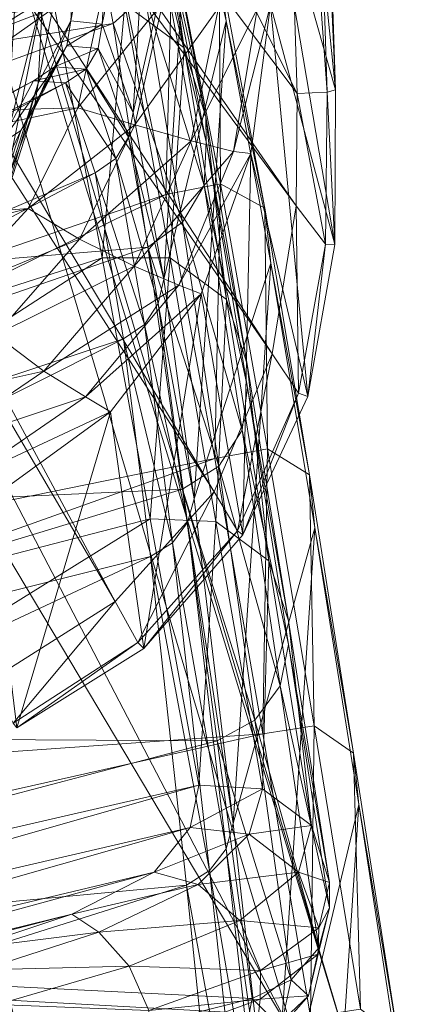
# Model space of a CAD drawing. Header units: inches. Extents: x 813 to 1305, y 19 to 194.
# Tile 138 of 163: x 1181.928 to 1182.528, y 61.268 to 62.811. Entities that reach past the tile are written whole.
import ezdxf

# ---------------------------------------------------------------- set-up
doc = ezdxf.new("R2010")
doc.units = ezdxf.units.IN
doc.header["$MEASUREMENT"] = 0
doc.layers.add('CET color Grey98', color=7, linetype='Continuous', true_color=0xfafafa)
doc.layers.add('CET color Grey99', color=7, linetype='Continuous', true_color=0xfcfcfc)
doc.layers.add('CET Default', color=7, linetype='Continuous')

# ---------------------------------------------------------------- blocks, each defined once
blk = doc.blocks.new('*C286')
at = {"layer": 'CET color Grey98', "linetype": 'Continuous', "lineweight": 0}
for points in [[(-9.6537, 19.8471, 15.1445), (-8.3805, 20.5992, 15.2105), (-5.7109, 9.8853, 12.6152), (-9.6537, 19.8471, 15.1445)], [(-9.7328, 19.8084, 15.2023), (-9.6537, 19.8471, 15.1445), (-6.4538, 8.4509, 12.4195), (-9.7328, 19.8084, 15.2023)], [(-9.6537, 19.8471, 15.1445), (-6.3755, 8.4869, 12.3648), (-6.4538, 8.4509, 12.4195), (-9.6537, 19.8471, 15.1445)], [(-6.3755, 8.4869, 12.3648), (-9.6537, 19.8471, 15.1445), (-5.7109, 9.8853, 12.6152), (-6.3755, 8.4869, 12.3648)], [(-6.8688, 8.245, 13.4908), (-9.9255, 18.5204, 16.295), (-9.7328, 19.8084, 15.2023), (-6.8688, 8.245, 13.4908)], [(-6.4538, 8.4509, 12.4195), (-6.8688, 8.245, 13.4908), (-9.7328, 19.8084, 15.2023), (-6.4538, 8.4509, 12.4195)], [(-10.012, 18.5876, 18.1575), (-9.9436, 18.1447, 19.3529), (-9.869, 19.2746, 19.5297), (-10.012, 18.5876, 18.1575)], [(-9.869, 19.2746, 19.5297), (-9.9436, 18.1447, 19.3529), (-9.8081, 18.7138, 20.7108), (-9.869, 19.2746, 19.5297)], [(-7.9789, 18.8196, 16.6276), (-9.8421, 18.5093, 16.4205), (-7.1463, 13.9871, 15.2796), (-7.9789, 18.8196, 16.6276)], [(-9.73, 18.8134, 20.7349), (-9.7686, 18.7903, 20.732), (-9.6733, 18.2711, 21.931), (-9.73, 18.8134, 20.7349)], [(-9.6733, 18.2711, 21.931), (-8.2668, 18.7149, 22.1869), (-9.73, 18.8134, 20.7349), (-9.6733, 18.2711, 21.931)], [(-9.7686, 18.7903, 20.732), (-9.7965, 18.7554, 20.7232), (-9.7095, 18.2481, 21.9256), (-9.7686, 18.7903, 20.732)], [(-9.7686, 18.7903, 20.732), (-9.7095, 18.2481, 21.9256), (-9.6733, 18.2711, 21.931), (-9.7686, 18.7903, 20.732)], [(-9.7965, 18.7554, 20.7232), (-9.8081, 18.7138, 20.7108), (-9.7357, 18.2141, 21.9155), (-9.7965, 18.7554, 20.7232)], [(-9.7965, 18.7554, 20.7232), (-9.7357, 18.2141, 21.9155), (-9.7095, 18.2481, 21.9256), (-9.7965, 18.7554, 20.7232)], [(-9.9436, 18.1447, 19.3529), (-9.8749, 17.7114, 20.5518), (-9.8081, 18.7138, 20.7108), (-9.9436, 18.1447, 19.3529)], [(-9.8081, 18.7138, 20.7108), (-9.8749, 17.7114, 20.5518), (-9.7468, 18.1747, 21.9021), (-9.8081, 18.7138, 20.7108)], [(-9.8081, 18.7138, 20.7108), (-9.7468, 18.1747, 21.9021), (-9.7357, 18.2141, 21.9155), (-9.8081, 18.7138, 20.7108)], [(-8.2257, 18.4068, 23.0539), (-8.2668, 18.7149, 22.1869), (-9.6733, 18.2711, 21.931), (-8.2257, 18.4068, 23.0539)], [(-10.012, 18.5876, 18.1575), (-10.0049, 18.5089, 18.1394), (-9.9436, 18.1447, 19.3529), (-10.012, 18.5876, 18.1575)], [(-6.8688, 8.245, 13.4908), (-6.7864, 8.2345, 13.6193), (-9.9255, 18.5204, 16.295), (-6.8688, 8.245, 13.4908)], [(-6.7864, 8.2345, 13.6193), (-9.8421, 18.5093, 16.4205), (-9.9255, 18.5204, 16.295), (-6.7864, 8.2345, 13.6193)], [(-10.0049, 18.5089, 18.1394), (-9.9354, 18.0645, 19.3346), (-9.9436, 18.1447, 19.3529), (-10.0049, 18.5089, 18.1394)], [(-10.0049, 18.5089, 18.1394), (-9.9465, 18.4653, 18.1183), (-9.9354, 18.0645, 19.3346), (-10.0049, 18.5089, 18.1394)], [(-9.8421, 18.5093, 16.4205), (-7.3371, 13.7037, 15.1858), (-7.1463, 13.9871, 15.2796), (-9.8421, 18.5093, 16.4205)], [(-7.3371, 13.7037, 15.1858), (-9.8421, 18.5093, 16.4205), (-6.7864, 8.2345, 13.6193), (-7.3371, 13.7037, 15.1858)], [(-9.9465, 18.4653, 18.1183), (-9.8679, 18.4772, 18.1037), (-9.8737, 18.0216, 19.3137), (-9.9465, 18.4653, 18.1183)], [(-9.9465, 18.4653, 18.1183), (-9.8737, 18.0216, 19.3137), (-9.9354, 18.0645, 19.3346), (-9.9465, 18.4653, 18.1183)], [(-9.8679, 18.4772, 18.1037), (-9.7932, 18.0342, 19.3019), (-9.8737, 18.0216, 19.3137), (-9.8679, 18.4772, 18.1037)], [(-9.8679, 18.4772, 18.1037), (-8.2233, 18.3864, 19.5546), (-9.7932, 18.0342, 19.3019), (-9.8679, 18.4772, 18.1037)], [(-8.2123, 18.4611, 19.3139), (-8.2233, 18.3864, 19.5546), (-9.8679, 18.4772, 18.1037), (-8.2123, 18.4611, 19.3139)], [(-9.6173, 17.7563, 23.1393), (-8.2257, 18.4068, 23.0539), (-9.6733, 18.2711, 21.931), (-9.6173, 17.7563, 23.1393)], [(-8.1804, 18.114, 24.0062), (-8.2257, 18.4068, 23.0539), (-9.6173, 17.7563, 23.1393), (-8.1804, 18.114, 24.0062)], [(-8.2233, 18.3864, 19.5546), (-8.1852, 18.1476, 20.4111), (-9.7932, 18.0342, 19.3019), (-8.2233, 18.3864, 19.5546)], [(-9.6733, 18.2711, 21.931), (-9.7095, 18.2481, 21.9256), (-9.6173, 17.7563, 23.1393), (-9.6733, 18.2711, 21.931)], [(-9.7095, 18.2481, 21.9256), (-9.7357, 18.2141, 21.9155), (-9.6516, 17.7345, 23.1323), (-9.7095, 18.2481, 21.9256)], [(-9.7095, 18.2481, 21.9256), (-9.6516, 17.7345, 23.1323), (-9.6173, 17.7563, 23.1393), (-9.7095, 18.2481, 21.9256)], [(-9.7357, 18.2141, 21.9155), (-9.7468, 18.1747, 21.9021), (-9.6753, 17.7029, 23.1208), (-9.7357, 18.2141, 21.9155)], [(-9.7357, 18.2141, 21.9155), (-9.6753, 17.7029, 23.1208), (-9.6516, 17.7345, 23.1323), (-9.7357, 18.2141, 21.9155)], [(-9.8749, 17.7114, 20.5518), (-9.8057, 17.2964, 21.7571), (-9.7468, 18.1747, 21.9021), (-9.8749, 17.7114, 20.5518)], [(-9.7468, 18.1747, 21.9021), (-9.8057, 17.2964, 21.7571), (-9.6854, 17.6656, 23.1064), (-9.7468, 18.1747, 21.9021)], [(-9.7468, 18.1747, 21.9021), (-9.6854, 17.6656, 23.1064), (-9.6753, 17.7029, 23.1208), (-9.7468, 18.1747, 21.9021)], [(-9.9436, 18.1447, 19.3529), (-9.9354, 18.0645, 19.3346), (-9.8749, 17.7114, 20.5518), (-9.9436, 18.1447, 19.3529)], [(-9.7932, 18.0342, 19.3019), (-8.1852, 18.1476, 20.4111), (-9.7177, 17.6025, 20.504), (-9.7932, 18.0342, 19.3019)], [(-8.1852, 18.1476, 20.4111), (-8.1469, 17.9221, 21.2712), (-9.7177, 17.6025, 20.504), (-8.1852, 18.1476, 20.4111)], [(-9.5746, 17.4153, 24.0744), (-8.1804, 18.114, 24.0062), (-9.6173, 17.7563, 23.1393), (-9.5746, 17.4153, 24.0744)], [(-8.1333, 17.8913, 24.977), (-8.1804, 18.114, 24.0062), (-9.5746, 17.4153, 24.0744), (-8.1333, 17.8913, 24.977)], [(-9.9354, 18.0645, 19.3346), (-9.8662, 17.6283, 20.5323), (-9.8749, 17.7114, 20.5518), (-9.9354, 18.0645, 19.3346)], [(-9.9354, 18.0645, 19.3346), (-9.8737, 18.0216, 19.3137), (-9.8662, 17.6283, 20.5323), (-9.9354, 18.0645, 19.3346)], [(-9.8737, 18.0216, 19.3137), (-9.7932, 18.0342, 19.3019), (-9.8007, 17.5876, 20.5105), (-9.8737, 18.0216, 19.3137)], [(-9.7932, 18.0342, 19.3019), (-9.7177, 17.6025, 20.504), (-9.8007, 17.5876, 20.5105), (-9.7932, 18.0342, 19.3019)], [(-9.8737, 18.0216, 19.3137), (-9.8007, 17.5876, 20.5105), (-9.8662, 17.6283, 20.5323), (-9.8737, 18.0216, 19.3137)], [(-9.4074, 18.0244, 18.3271), (-9.5974, 17.8907, 18.152), (-9.6064, 17.9002, 18.3842), (-9.4074, 18.0244, 18.3271)], [(-9.4074, 18.0244, 18.3271), (-9.6064, 17.9002, 18.3842), (-9.5541, 17.5296, 19.3431), (-9.4074, 18.0244, 18.3271)], [(-9.4074, 18.0244, 18.3271), (-9.4018, 18.0172, 18.107), (-9.5974, 17.8907, 18.152), (-9.4074, 18.0244, 18.3271)], [(-9.4018, 18.0172, 18.107), (-9.5618, 17.8266, 18.0513), (-9.5974, 17.8907, 18.152), (-9.4018, 18.0172, 18.107)], [(-9.4018, 18.0172, 18.107), (-9.3673, 17.9492, 17.9997), (-9.5618, 17.8266, 18.0513), (-9.4018, 18.0172, 18.107)], [(-9.4074, 18.0244, 18.3271), (-9.5541, 17.5296, 19.3431), (-9.3637, 17.6678, 19.2913), (-9.4074, 18.0244, 18.3271)], [(-9.3673, 17.9492, 17.9997), (-8.1428, 15.4023, 16.9386), (-9.5618, 17.8266, 18.0513), (-9.3673, 17.9492, 17.9997)], [(-9.7177, 17.6025, 20.504), (-8.1469, 17.9221, 21.2712), (-9.6412, 17.1893, 21.7127), (-9.7177, 17.6025, 20.504)], [(-8.1469, 17.9221, 21.2712), (-8.1085, 17.713, 22.1355), (-9.6412, 17.1893, 21.7127), (-8.1469, 17.9221, 21.2712)], [(-9.6064, 17.9002, 18.3842), (-9.7537, 17.7162, 18.1877), (-9.7621, 17.7222, 18.4312), (-9.6064, 17.9002, 18.3842)], [(-9.6064, 17.9002, 18.3842), (-9.7621, 17.7222, 18.4312), (-9.6965, 17.3446, 19.4016), (-9.6064, 17.9002, 18.3842)], [(-9.6064, 17.9002, 18.3842), (-9.5974, 17.8907, 18.152), (-9.7537, 17.7162, 18.1877), (-9.6064, 17.9002, 18.3842)], [(-9.6064, 17.9002, 18.3842), (-9.6965, 17.3446, 19.4016), (-9.5541, 17.5296, 19.3431), (-9.6064, 17.9002, 18.3842)], [(-9.5974, 17.8907, 18.152), (-9.717, 17.6549, 18.0932), (-9.7537, 17.7162, 18.1877), (-9.5974, 17.8907, 18.152)], [(-9.5974, 17.8907, 18.152), (-9.5618, 17.8266, 18.0513), (-9.717, 17.6549, 18.0932), (-9.5974, 17.8907, 18.152)], [(-9.5303, 17.1552, 25.0346), (-8.1333, 17.8913, 24.977), (-9.5746, 17.4153, 24.0744), (-9.5303, 17.1552, 25.0346)], [(-8.084, 17.7729, 25.9654), (-8.1333, 17.8913, 24.977), (-9.5303, 17.1552, 25.0346), (-8.084, 17.7729, 25.9654)], [(-9.5618, 17.8266, 18.0513), (-8.1934, 15.2899, 16.9337), (-9.717, 17.6549, 18.0932), (-9.5618, 17.8266, 18.0513)], [(-9.5618, 17.8266, 18.0513), (-8.1428, 15.4023, 16.9386), (-8.1934, 15.2899, 16.9337), (-9.5618, 17.8266, 18.0513)], [(-7.9884, 17.8042, 27.9548), (-8.0351, 17.7445, 26.9605), (-9.4337, 17.0109, 27.0136), (-7.9884, 17.8042, 27.9548)], [(-9.38, 17.1111, 28.0033), (-7.9884, 17.8042, 27.9548), (-9.4337, 17.0109, 27.0136), (-9.38, 17.1111, 28.0033)], [(-9.4839, 17.0141, 26.019), (-8.084, 17.7729, 25.9654), (-9.5303, 17.1552, 25.0346), (-9.4839, 17.0141, 26.019)], [(-8.0351, 17.7445, 26.9605), (-8.084, 17.7729, 25.9654), (-9.4839, 17.0141, 26.019), (-8.0351, 17.7445, 26.9605)], [(-9.6173, 17.7563, 23.1393), (-9.6516, 17.7345, 23.1323), (-9.5746, 17.4153, 24.0744), (-9.6173, 17.7563, 23.1393)], [(-9.4337, 17.0109, 27.0136), (-8.0351, 17.7445, 26.9605), (-9.4839, 17.0141, 26.019), (-9.4337, 17.0109, 27.0136)], [(-9.6516, 17.7345, 23.1323), (-9.6753, 17.7029, 23.1208), (-9.6077, 17.3927, 24.0691), (-9.6516, 17.7345, 23.1323)], [(-9.6516, 17.7345, 23.1323), (-9.6077, 17.3927, 24.0691), (-9.5746, 17.4153, 24.0744), (-9.6516, 17.7345, 23.1323)], [(-9.8749, 17.7114, 20.5518), (-9.8662, 17.6283, 20.5323), (-9.8057, 17.2964, 21.7571), (-9.8749, 17.7114, 20.5518)], [(-9.7621, 17.7222, 18.4312), (-9.8492, 17.5001, 18.2095), (-9.864, 17.5054, 18.4603), (-9.7621, 17.7222, 18.4312)], [(-9.7621, 17.7222, 18.4312), (-9.864, 17.5054, 18.4603), (-9.7746, 17.1248, 19.4626), (-9.7621, 17.7222, 18.4312)], [(-9.7621, 17.7222, 18.4312), (-9.7537, 17.7162, 18.1877), (-9.8492, 17.5001, 18.2095), (-9.7621, 17.7222, 18.4312)], [(-9.7537, 17.7162, 18.1877), (-9.8077, 17.4389, 18.1179), (-9.8492, 17.5001, 18.2095), (-9.7537, 17.7162, 18.1877)], [(-9.7537, 17.7162, 18.1877), (-9.717, 17.6549, 18.0932), (-9.8077, 17.4389, 18.1179), (-9.7537, 17.7162, 18.1877)], [(-9.7621, 17.7222, 18.4312), (-9.7746, 17.1248, 19.4626), (-9.6965, 17.3446, 19.4016), (-9.7621, 17.7222, 18.4312)], [(-9.6412, 17.1893, 21.7127), (-8.1085, 17.713, 22.1355), (-9.5638, 16.8123, 22.9329), (-9.6412, 17.1893, 21.7127)], [(-8.1085, 17.713, 22.1355), (-8.0713, 17.5311, 22.9751), (-9.5638, 16.8123, 22.9329), (-8.1085, 17.713, 22.1355)], [(-9.6753, 17.7029, 23.1208), (-9.6854, 17.6656, 23.1064), (-9.6291, 17.3597, 24.0605), (-9.6753, 17.7029, 23.1208)], [(-9.6753, 17.7029, 23.1208), (-9.6291, 17.3597, 24.0605), (-9.6077, 17.3927, 24.0691), (-9.6753, 17.7029, 23.1208)], [(-9.8057, 17.2964, 21.7571), (-9.7358, 16.917, 22.974), (-9.6854, 17.6656, 23.1064), (-9.8057, 17.2964, 21.7571)], [(-9.6854, 17.6656, 23.1064), (-9.7358, 16.917, 22.974), (-9.6378, 17.3215, 24.0483), (-9.6854, 17.6656, 23.1064)], [(-9.6854, 17.6656, 23.1064), (-9.6378, 17.3215, 24.0483), (-9.6291, 17.3597, 24.0605), (-9.6854, 17.6656, 23.1064)], [(-9.5541, 17.5296, 19.3431), (-9.3251, 17.6367, 19.3905), (-9.3637, 17.6678, 19.2913), (-9.5541, 17.5296, 19.3431)], [(-9.717, 17.6549, 18.0932), (-8.2297, 15.1719, 16.9341), (-9.8077, 17.4389, 18.1179), (-9.717, 17.6549, 18.0932)], [(-9.717, 17.6549, 18.0932), (-8.1934, 15.2899, 16.9337), (-8.2297, 15.1719, 16.9341), (-9.717, 17.6549, 18.0932)], [(-9.5541, 17.5296, 19.3431), (-9.5151, 17.5061, 19.4409), (-9.3251, 17.6367, 19.3905), (-9.5541, 17.5296, 19.3431)], [(-9.5151, 17.5061, 19.4409), (-9.2703, 17.5877, 19.4753), (-9.3251, 17.6367, 19.3905), (-9.5151, 17.5061, 19.4409)], [(-9.8662, 17.6283, 20.5323), (-9.7963, 17.2105, 21.7364), (-9.8057, 17.2964, 21.7571), (-9.8662, 17.6283, 20.5323)], [(-9.8662, 17.6283, 20.5323), (-9.8007, 17.5876, 20.5105), (-9.7963, 17.2105, 21.7364), (-9.8662, 17.6283, 20.5323)], [(-9.8007, 17.5876, 20.5105), (-9.7177, 17.6025, 20.504), (-9.7269, 17.1723, 21.7138), (-9.8007, 17.5876, 20.5105)], [(-9.7177, 17.6025, 20.504), (-9.6412, 17.1893, 21.7127), (-9.7269, 17.1723, 21.7138), (-9.7177, 17.6025, 20.504)], [(-9.8007, 17.5876, 20.5105), (-9.7269, 17.1723, 21.7138), (-9.7963, 17.2105, 21.7364), (-9.8007, 17.5876, 20.5105)], [(-9.5151, 17.5061, 19.4409), (-9.4498, 17.4659, 19.5237), (-9.2703, 17.5877, 19.4753), (-9.5151, 17.5061, 19.4409)], [(-9.4498, 17.4659, 19.5237), (-9.2094, 17.5189, 19.5398), (-9.2703, 17.5877, 19.4753), (-9.4498, 17.4659, 19.5237)], [(-9.6965, 17.3446, 19.4016), (-9.5151, 17.5061, 19.4409), (-9.5541, 17.5296, 19.3431), (-9.6965, 17.3446, 19.4016)], [(-9.5638, 16.8123, 22.9329), (-8.0713, 17.5311, 22.9751), (-9.5011, 16.5722, 23.935), (-9.5638, 16.8123, 22.9329)], [(-8.0713, 17.5311, 22.9751), (-8.0324, 17.3658, 23.9586), (-9.5011, 16.5722, 23.935), (-8.0713, 17.5311, 22.9751)], [(-9.4498, 17.4659, 19.5237), (-9.3739, 17.4089, 19.5838), (-9.2094, 17.5189, 19.5398), (-9.4498, 17.4659, 19.5237)], [(-9.864, 17.5054, 18.4603), (-9.8917, 17.2667, 18.2184), (-9.9061, 17.2675, 18.4711), (-9.864, 17.5054, 18.4603)], [(-9.864, 17.5054, 18.4603), (-9.9061, 17.2675, 18.4711), (-9.805, 16.8918, 19.518), (-9.864, 17.5054, 18.4603)], [(-9.864, 17.5054, 18.4603), (-9.8492, 17.5001, 18.2095), (-9.8917, 17.2667, 18.2184), (-9.864, 17.5054, 18.4603)], [(-9.8492, 17.5001, 18.2095), (-9.8457, 17.2066, 18.1283), (-9.8917, 17.2667, 18.2184), (-9.8492, 17.5001, 18.2095)], [(-9.864, 17.5054, 18.4603), (-9.805, 16.8918, 19.518), (-9.7746, 17.1248, 19.4626), (-9.864, 17.5054, 18.4603)], [(-9.8492, 17.5001, 18.2095), (-9.8077, 17.4389, 18.1179), (-9.8457, 17.2066, 18.1283), (-9.8492, 17.5001, 18.2095)], [(-9.6965, 17.3446, 19.4016), (-9.6613, 17.3309, 19.4988), (-9.5151, 17.5061, 19.4409), (-9.6965, 17.3446, 19.4016)], [(-9.6613, 17.3309, 19.4988), (-9.4498, 17.4659, 19.5237), (-9.5151, 17.5061, 19.4409), (-9.6613, 17.3309, 19.4988)], [(-8.3458, 17.2968, 19.6395), (-8.2928, 17.5035, 19.5652), (-9.4251, 17.211, 19.6632), (-8.3458, 17.2968, 19.6395)], [(-8.2928, 17.5035, 19.5652), (-9.3059, 17.3406, 19.6185), (-9.4251, 17.211, 19.6632), (-8.2928, 17.5035, 19.5652)], [(-9.6613, 17.3309, 19.4988), (-9.5917, 17.3013, 19.581), (-9.4498, 17.4659, 19.5237), (-9.6613, 17.3309, 19.4988)], [(-9.5917, 17.3013, 19.581), (-9.3739, 17.4089, 19.5838), (-9.4498, 17.4659, 19.5237), (-9.5917, 17.3013, 19.581)], [(-9.8077, 17.4389, 18.1179), (-8.2512, 15.0502, 16.9386), (-9.8457, 17.2066, 18.1283), (-9.8077, 17.4389, 18.1179)], [(-9.8077, 17.4389, 18.1179), (-8.2297, 15.1719, 16.9341), (-8.2512, 15.0502, 16.9386), (-9.8077, 17.4389, 18.1179)], [(-9.5746, 17.4153, 24.0744), (-9.6077, 17.3927, 24.0691), (-9.5303, 17.1552, 25.0346), (-9.5746, 17.4153, 24.0744)], [(-9.5917, 17.3013, 19.581), (-9.5057, 17.2591, 19.6376), (-9.3739, 17.4089, 19.5838), (-9.5917, 17.3013, 19.581)], [(-9.5057, 17.2591, 19.6376), (-9.3059, 17.3406, 19.6185), (-9.3739, 17.4089, 19.5838), (-9.5057, 17.2591, 19.6376)], [(-9.6077, 17.3927, 24.0691), (-9.6291, 17.3597, 24.0605), (-9.5627, 17.1326, 25.0312), (-9.6077, 17.3927, 24.0691)], [(-9.6077, 17.3927, 24.0691), (-9.5627, 17.1326, 25.0312), (-9.5303, 17.1552, 25.0346), (-9.6077, 17.3927, 24.0691)], [(-9.6291, 17.3597, 24.0605), (-9.6378, 17.3215, 24.0483), (-9.5824, 17.0993, 25.0251), (-9.6291, 17.3597, 24.0605)], [(-9.6291, 17.3597, 24.0605), (-9.5824, 17.0993, 25.0251), (-9.5627, 17.1326, 25.0312), (-9.6291, 17.3597, 24.0605)], [(-9.5011, 16.5722, 23.935), (-8.0324, 17.3658, 23.9586), (-9.4391, 16.4343, 24.9556), (-9.5011, 16.5722, 23.935)], [(-8.0324, 17.3658, 23.9586), (-7.9931, 17.2807, 24.952), (-9.4391, 16.4343, 24.9556), (-8.0324, 17.3658, 23.9586)], [(-9.7746, 17.1248, 19.4626), (-9.6613, 17.3309, 19.4988), (-9.6965, 17.3446, 19.4016), (-9.7746, 17.1248, 19.4626)], [(-9.5057, 17.2591, 19.6376), (-9.4251, 17.211, 19.6632), (-9.3059, 17.3406, 19.6185), (-9.5057, 17.2591, 19.6376)], [(-9.7746, 17.1248, 19.4626), (-9.747, 17.1218, 19.559), (-9.6613, 17.3309, 19.4988), (-9.7746, 17.1248, 19.4626)], [(-9.747, 17.1218, 19.559), (-9.5917, 17.3013, 19.581), (-9.6613, 17.3309, 19.4988), (-9.747, 17.1218, 19.559)], [(-9.7358, 16.917, 22.974), (-9.6789, 16.6712, 23.9685), (-9.6378, 17.3215, 24.0483), (-9.7358, 16.917, 22.974)], [(-9.6378, 17.3215, 24.0483), (-9.6789, 16.6712, 23.9685), (-9.5897, 17.0606, 25.0162), (-9.6378, 17.3215, 24.0483)], [(-9.6378, 17.3215, 24.0483), (-9.5897, 17.0606, 25.0162), (-9.5824, 17.0993, 25.0251), (-9.6378, 17.3215, 24.0483)], [(-9.8057, 17.2964, 21.7571), (-9.7963, 17.2105, 21.7364), (-9.7358, 16.917, 22.974), (-9.8057, 17.2964, 21.7571)], [(-9.747, 17.1218, 19.559), (-9.6809, 17.1052, 19.6405), (-9.5917, 17.3013, 19.581), (-9.747, 17.1218, 19.559)], [(-9.6809, 17.1052, 19.6405), (-9.5057, 17.2591, 19.6376), (-9.5917, 17.3013, 19.581), (-9.6809, 17.1052, 19.6405)], [(-8.3654, 17.0842, 19.7014), (-8.3458, 17.2968, 19.6395), (-9.5031, 17.0532, 19.7099), (-8.3654, 17.0842, 19.7014)], [(-8.3458, 17.2968, 19.6395), (-9.4251, 17.211, 19.6632), (-9.5031, 17.0532, 19.7099), (-8.3458, 17.2968, 19.6395)], [(-9.4391, 16.4343, 24.9556), (-7.9931, 17.2807, 24.952), (-9.3805, 16.4509, 25.9852), (-9.4391, 16.4343, 24.9556)], [(-9.38, 17.1111, 28.0033), (-9.4136, 17.0888, 28.0056), (-9.3242, 17.2783, 28.9839), (-9.38, 17.1111, 28.0033)], [(-9.4136, 17.0888, 28.0056), (-9.3587, 17.2559, 28.9883), (-9.3242, 17.2783, 28.9839), (-9.4136, 17.0888, 28.0056)], [(-9.9061, 17.2675, 18.4711), (-9.8942, 17.0287, 18.218), (-9.9074, 17.0252, 18.4719), (-9.9061, 17.2675, 18.4711)], [(-9.9061, 17.2675, 18.4711), (-9.9074, 17.0252, 18.4719), (-9.8023, 16.6545, 19.5646), (-9.9061, 17.2675, 18.4711)], [(-9.9061, 17.2675, 18.4711), (-9.8917, 17.2667, 18.2184), (-9.8942, 17.0287, 18.218), (-9.9061, 17.2675, 18.4711)], [(-9.9061, 17.2675, 18.4711), (-9.8023, 16.6545, 19.5646), (-9.805, 16.8918, 19.518), (-9.9061, 17.2675, 18.4711)], [(-9.8917, 17.2667, 18.2184), (-9.8469, 17.0306, 18.1296), (-9.8942, 17.0287, 18.218), (-9.8917, 17.2667, 18.2184)], [(-9.8917, 17.2667, 18.2184), (-9.8457, 17.2066, 18.1283), (-9.8469, 17.0306, 18.1296), (-9.8917, 17.2667, 18.2184)], [(-9.6809, 17.1052, 19.6405), (-9.5927, 17.08, 19.6935), (-9.5057, 17.2591, 19.6376), (-9.6809, 17.1052, 19.6405)], [(-9.5927, 17.08, 19.6935), (-9.4251, 17.211, 19.6632), (-9.5057, 17.2591, 19.6376), (-9.5927, 17.08, 19.6935)], [(-9.4136, 17.0888, 28.0056), (-9.4346, 17.0549, 28.007), (-9.3587, 17.2559, 28.9883), (-9.4136, 17.0888, 28.0056)], [(-9.4346, 17.0549, 28.007), (-9.3812, 17.2216, 28.9931), (-9.3587, 17.2559, 28.9883), (-9.4346, 17.0549, 28.007)], [(-9.4346, 17.0549, 28.007), (-9.4408, 17.0148, 28.0088), (-9.3812, 17.2216, 28.9931), (-9.4346, 17.0549, 28.007)], [(-9.4408, 17.0148, 28.0088), (-9.3881, 17.1811, 28.9975), (-9.3812, 17.2216, 28.9931), (-9.4408, 17.0148, 28.0088)], [(-9.8457, 17.2066, 18.1283), (-8.2623, 14.9271, 16.9454), (-9.8469, 17.0306, 18.1296), (-9.8457, 17.2066, 18.1283)], [(-9.8457, 17.2066, 18.1283), (-8.2512, 15.0502, 16.9386), (-8.2623, 14.9271, 16.9454), (-9.8457, 17.2066, 18.1283)], [(-9.7963, 17.2105, 21.7364), (-9.725, 16.8302, 22.9532), (-9.7358, 16.917, 22.974), (-9.7963, 17.2105, 21.7364)], [(-9.7963, 17.2105, 21.7364), (-9.7269, 17.1723, 21.7138), (-9.725, 16.8302, 22.9532), (-9.7963, 17.2105, 21.7364)], [(-9.5927, 17.08, 19.6935), (-9.5031, 17.0532, 19.7099), (-9.4251, 17.211, 19.6632), (-9.5927, 17.08, 19.6935)], [(-9.7269, 17.1723, 21.7138), (-9.6412, 17.1893, 21.7127), (-9.6517, 16.7938, 22.9311), (-9.7269, 17.1723, 21.7138)], [(-9.6412, 17.1893, 21.7127), (-9.5638, 16.8123, 22.9329), (-9.6517, 16.7938, 22.9311), (-9.6412, 17.1893, 21.7127)], [(-9.7269, 17.1723, 21.7138), (-9.6517, 16.7938, 22.9311), (-9.725, 16.8302, 22.9532), (-9.7269, 17.1723, 21.7138)], [(-9.4408, 17.0148, 28.0088), (-9.4484, 16.8767, 28.0287), (-9.3881, 17.1811, 28.9975), (-9.4408, 17.0148, 28.0088)], [(-9.4484, 16.8767, 28.0287), (-9.3918, 17.0991, 29.029), (-9.3881, 17.1811, 28.9975), (-9.4484, 16.8767, 28.0287)], [(-9.5303, 17.1552, 25.0346), (-9.5627, 17.1326, 25.0312), (-9.4839, 17.0141, 26.019), (-9.5303, 17.1552, 25.0346)], [(-9.805, 16.8918, 19.518), (-9.747, 17.1218, 19.559), (-9.7746, 17.1248, 19.4626), (-9.805, 16.8918, 19.518)], [(-9.5627, 17.1326, 25.0312), (-9.5824, 17.0993, 25.0251), (-9.5161, 16.9925, 26.0176), (-9.5627, 17.1326, 25.0312)], [(-9.5627, 17.1326, 25.0312), (-9.5161, 16.9925, 26.0176), (-9.4839, 17.0141, 26.019), (-9.5627, 17.1326, 25.0312)], [(-9.805, 16.8918, 19.518), (-9.7843, 16.8988, 19.6135), (-9.747, 17.1218, 19.559), (-9.805, 16.8918, 19.518)], [(-9.7843, 16.8988, 19.6135), (-9.6809, 17.1052, 19.6405), (-9.747, 17.1218, 19.559), (-9.7843, 16.8988, 19.6135)], [(-9.4337, 17.0109, 27.0136), (-9.4664, 16.989, 27.0139), (-9.38, 17.1111, 28.0033), (-9.4337, 17.0109, 27.0136)], [(-9.4664, 16.989, 27.0139), (-9.4136, 17.0888, 28.0056), (-9.38, 17.1111, 28.0033), (-9.4664, 16.989, 27.0139)], [(-9.7843, 16.8988, 19.6135), (-9.7236, 16.8964, 19.6937), (-9.6809, 17.1052, 19.6405), (-9.7843, 16.8988, 19.6135)], [(-9.7236, 16.8964, 19.6937), (-9.5927, 17.08, 19.6935), (-9.6809, 17.1052, 19.6405), (-9.7236, 16.8964, 19.6937)], [(-9.5824, 17.0993, 25.0251), (-9.5897, 17.0606, 25.0162), (-9.5352, 16.9605, 26.014), (-9.5824, 17.0993, 25.0251)], [(-9.5824, 17.0993, 25.0251), (-9.5352, 16.9605, 26.014), (-9.5161, 16.9925, 26.0176), (-9.5824, 17.0993, 25.0251)], [(-9.4484, 16.8767, 28.0287), (-9.4104, 16.7893, 28.0305), (-9.3918, 17.0991, 29.029), (-9.4484, 16.8767, 28.0287)], [(-9.7236, 16.8964, 19.6937), (-9.6363, 16.8882, 19.7431), (-9.5927, 17.08, 19.6935), (-9.7236, 16.8964, 19.6937)], [(-9.6363, 16.8882, 19.7431), (-9.5031, 17.0532, 19.7099), (-9.5927, 17.08, 19.6935), (-9.6363, 16.8882, 19.7431)], [(-8.3646, 16.885, 19.7424), (-8.3654, 17.0842, 19.7014), (-9.541, 16.8796, 19.752), (-8.3646, 16.885, 19.7424)], [(-8.3654, 17.0842, 19.7014), (-9.5031, 17.0532, 19.7099), (-9.541, 16.8796, 19.752), (-8.3654, 17.0842, 19.7014)], [(-9.4664, 16.989, 27.0139), (-9.4861, 16.9562, 27.0126), (-9.4136, 17.0888, 28.0056), (-9.4664, 16.989, 27.0139)], [(-9.4861, 16.9562, 27.0126), (-9.4346, 17.0549, 28.007), (-9.4136, 17.0888, 28.0056), (-9.4861, 16.9562, 27.0126)], [(-9.6789, 16.6712, 23.9685), (-9.6211, 16.5347, 24.9832), (-9.5897, 17.0606, 25.0162), (-9.6789, 16.6712, 23.9685)], [(-9.5897, 17.0606, 25.0162), (-9.6211, 16.5347, 24.9832), (-9.5415, 16.9221, 26.0088), (-9.5897, 17.0606, 25.0162)], [(-9.5897, 17.0606, 25.0162), (-9.5415, 16.9221, 26.0088), (-9.5352, 16.9605, 26.014), (-9.5897, 17.0606, 25.0162)], [(-9.6363, 16.8882, 19.7431), (-9.541, 16.8796, 19.752), (-9.5031, 17.0532, 19.7099), (-9.6363, 16.8882, 19.7431)], [(-9.4861, 16.9562, 27.0126), (-9.4921, 16.9169, 27.011), (-9.4346, 17.0549, 28.007), (-9.4861, 16.9562, 27.0126)], [(-9.4921, 16.9169, 27.011), (-9.4408, 17.0148, 28.0088), (-9.4346, 17.0549, 28.007), (-9.4921, 16.9169, 27.011)], [(-9.8942, 17.0287, 18.218), (-9.8469, 17.0306, 18.1296), (-9.8104, 15.8778, 18.1298), (-9.8942, 17.0287, 18.218)], [(-9.8469, 17.0306, 18.1296), (-8.2623, 14.9271, 16.9454), (-8.3065, 13.9555, 16.9868), (-9.8469, 17.0306, 18.1296)], [(-9.8469, 17.0306, 18.1296), (-8.3065, 13.9555, 16.9868), (-9.8104, 15.8778, 18.1298), (-9.8469, 17.0306, 18.1296)], [(-9.9074, 17.0252, 18.4719), (-9.8942, 17.0287, 18.218), (-9.8563, 15.876, 18.2171), (-9.9074, 17.0252, 18.4719)], [(-9.9074, 17.0252, 18.4719), (-9.8563, 15.876, 18.2171), (-9.8703, 15.9044, 18.4719), (-9.9074, 17.0252, 18.4719)], [(-9.9074, 17.0252, 18.4719), (-9.8703, 15.9044, 18.4719), (-9.7583, 15.5608, 19.657), (-9.9074, 17.0252, 18.4719)], [(-9.9074, 17.0252, 18.4719), (-9.7583, 15.5608, 19.657), (-9.8023, 16.6545, 19.5646), (-9.9074, 17.0252, 18.4719)], [(-9.8942, 17.0287, 18.218), (-9.8104, 15.8778, 18.1298), (-9.8563, 15.876, 18.2171), (-9.8942, 17.0287, 18.218)], [(-9.4839, 17.0141, 26.019), (-9.5161, 16.9925, 26.0176), (-9.4337, 17.0109, 27.0136), (-9.4839, 17.0141, 26.019)], [(-9.4921, 16.9169, 27.011), (-9.5053, 16.6848, 27.0222), (-9.4408, 17.0148, 28.0088), (-9.4921, 16.9169, 27.011)], [(-9.5053, 16.6848, 27.0222), (-9.4484, 16.8767, 28.0287), (-9.4408, 17.0148, 28.0088), (-9.5053, 16.6848, 27.0222)], [(-9.5161, 16.9925, 26.0176), (-9.4664, 16.989, 27.0139), (-9.4337, 17.0109, 27.0136), (-9.5161, 16.9925, 26.0176)], [(-9.5161, 16.9925, 26.0176), (-9.5352, 16.9605, 26.014), (-9.4664, 16.989, 27.0139), (-9.5161, 16.9925, 26.0176)], [(-9.5352, 16.9605, 26.014), (-9.4861, 16.9562, 27.0126), (-9.4664, 16.989, 27.0139), (-9.5352, 16.9605, 26.014)], [(-9.5352, 16.9605, 26.014), (-9.5415, 16.9221, 26.0088), (-9.4861, 16.9562, 27.0126), (-9.5352, 16.9605, 26.014)], [(-9.5415, 16.9221, 26.0088), (-9.4921, 16.9169, 27.011), (-9.4861, 16.9562, 27.0126), (-9.5415, 16.9221, 26.0088)], [(-9.6211, 16.5347, 24.9832), (-9.5628, 16.5503, 26.0068), (-9.5415, 16.9221, 26.0088), (-9.6211, 16.5347, 24.9832)], [(-9.5415, 16.9221, 26.0088), (-9.5628, 16.5503, 26.0068), (-9.4921, 16.9169, 27.011), (-9.5415, 16.9221, 26.0088)], [(-9.7358, 16.917, 22.974), (-9.725, 16.8302, 22.9532), (-9.6789, 16.6712, 23.9685), (-9.7358, 16.917, 22.974)], [(-9.5628, 16.5503, 26.0068), (-9.5053, 16.6848, 27.0222), (-9.4921, 16.9169, 27.011), (-9.5628, 16.5503, 26.0068)]]:
    blk.add_3dface(points, dxfattribs=at)
at = {"layer": 'CET color Grey99', "linetype": 'Continuous', "lineweight": 0}
for points in [[(-9.7628, 18.5174, 18.0701), (-9.7765, 18.4485, 18.2423), (-8.5026, 18.7697, 18.0836), (-9.7628, 18.5174, 18.0701)], [(-8.5026, 18.7697, 18.0836), (-9.7765, 18.4485, 18.2423), (-8.44, 18.3824, 19.2534), (-8.5026, 18.7697, 18.0836)], [(-9.3315, 18.3701, 17.6537), (-8.2, 18.6534, 17.4405), (-9.4938, 18.3167, 17.7074), (-9.3315, 18.3701, 17.6537)], [(-8.2, 18.6534, 17.4405), (-8.3486, 18.5981, 17.5165), (-9.4938, 18.3167, 17.7074), (-8.2, 18.6534, 17.4405)], [(-9.4938, 18.3167, 17.7074), (-8.3486, 18.5981, 17.5165), (-9.623, 18.2506, 17.8109), (-9.4938, 18.3167, 17.7074)], [(-8.3486, 18.5981, 17.5165), (-8.4572, 18.5287, 17.6588), (-9.623, 18.2506, 17.8109), (-8.3486, 18.5981, 17.5165)], [(-9.623, 18.2506, 17.8109), (-8.4572, 18.5287, 17.6588), (-9.6793, 18.1805, 17.9639), (-9.623, 18.2506, 17.8109)], [(-8.4572, 18.5287, 17.6588), (-8.4962, 18.4554, 17.8485), (-9.6793, 18.1805, 17.9639), (-8.4572, 18.5287, 17.6588)], [(-9.8646, 18.4445, 18.0034), (-9.7808, 18.5239, 17.8), (-9.7892, 18.4494, 17.7655), (-9.8646, 18.4445, 18.0034)], [(-9.8646, 18.4445, 18.0034), (-9.8212, 18.4936, 18.0424), (-9.7808, 18.5239, 17.8), (-9.8646, 18.4445, 18.0034)], [(-9.7765, 18.4485, 18.2423), (-9.7628, 18.5174, 18.0701), (-9.8212, 18.4936, 18.0424), (-9.7765, 18.4485, 18.2423)], [(-9.7892, 18.4494, 17.7655), (-9.7808, 18.5239, 17.8), (-9.6147, 18.5139, 17.6204), (-9.7892, 18.4494, 17.7655)], [(-9.7892, 18.4494, 17.7655), (-9.6147, 18.5139, 17.6204), (-9.6145, 18.4673, 17.6199), (-9.7892, 18.4494, 17.7655)], [(-9.8379, 18.4195, 18.2351), (-9.8212, 18.4936, 18.0424), (-9.8646, 18.4445, 18.0034), (-9.8379, 18.4195, 18.2351)], [(-9.8379, 18.4195, 18.2351), (-9.7765, 18.4485, 18.2423), (-9.8212, 18.4936, 18.0424), (-9.8379, 18.4195, 18.2351)], [(-9.7897, 18.405, 17.7653), (-9.6145, 18.4673, 17.6199), (-9.5838, 18.3978, 17.6254), (-9.7897, 18.405, 17.7653)], [(-9.7897, 18.405, 17.7653), (-9.7892, 18.4494, 17.7655), (-9.6145, 18.4673, 17.6199), (-9.7897, 18.405, 17.7653)], [(-9.5838, 18.3978, 17.6254), (-9.6145, 18.4673, 17.6199), (-9.3766, 18.4579, 17.5556), (-9.5838, 18.3978, 17.6254)], [(-9.8798, 18.3792, 17.9724), (-9.7892, 18.4494, 17.7655), (-9.7897, 18.405, 17.7653), (-9.8798, 18.3792, 17.9724)], [(-9.8798, 18.3792, 17.9724), (-9.8646, 18.4445, 18.0034), (-9.7892, 18.4494, 17.7655), (-9.8798, 18.3792, 17.9724)], [(-9.6793, 18.1805, 17.9639), (-8.4962, 18.4554, 17.8485), (-9.6931, 18.1146, 18.1297), (-9.6793, 18.1805, 17.9639)], [(-8.4962, 18.4554, 17.8485), (-8.5026, 18.3882, 18.0318), (-9.6931, 18.1146, 18.1297), (-8.4962, 18.4554, 17.8485)], [(-9.5838, 18.3978, 17.6254), (-9.3766, 18.4579, 17.5556), (-9.3531, 18.4036, 17.5948), (-9.5838, 18.3978, 17.6254)], [(-9.881, 18.3691, 18.2189), (-9.8646, 18.4445, 18.0034), (-9.8798, 18.3792, 17.9724), (-9.881, 18.3691, 18.2189)], [(-9.881, 18.3691, 18.2189), (-9.8379, 18.4195, 18.2351), (-9.8646, 18.4445, 18.0034), (-9.881, 18.3691, 18.2189)], [(-9.7217, 18.045, 19.342), (-9.7765, 18.4485, 18.2423), (-9.8379, 18.4195, 18.2351), (-9.7217, 18.045, 19.342)], [(-9.7765, 18.4485, 18.2423), (-9.7217, 18.045, 19.342), (-8.44, 18.3824, 19.2534), (-9.7765, 18.4485, 18.2423)], [(-9.7809, 18.0128, 19.3444), (-9.8379, 18.4195, 18.2351), (-9.881, 18.3691, 18.2189), (-9.7809, 18.0128, 19.3444)], [(-9.7809, 18.0128, 19.3444), (-9.7217, 18.045, 19.342), (-9.8379, 18.4195, 18.2351), (-9.7809, 18.0128, 19.3444)], [(-9.8812, 18.3378, 17.9717), (-9.7897, 18.405, 17.7653), (-9.757, 18.3266, 17.7602), (-9.8812, 18.3378, 17.9717)], [(-9.8812, 18.3378, 17.9717), (-9.8798, 18.3792, 17.9724), (-9.7897, 18.405, 17.7653), (-9.8812, 18.3378, 17.9717)], [(-9.757, 18.3266, 17.7602), (-9.7897, 18.405, 17.7653), (-9.5838, 18.3978, 17.6254), (-9.757, 18.3266, 17.7602)], [(-9.5362, 18.3448, 17.6573), (-9.5838, 18.3978, 17.6254), (-9.3531, 18.4036, 17.5948), (-9.5362, 18.3448, 17.6573)], [(-9.5362, 18.3448, 17.6573), (-9.3531, 18.4036, 17.5948), (-9.3315, 18.3701, 17.6537), (-9.5362, 18.3448, 17.6573)], [(-9.757, 18.3266, 17.7602), (-9.5838, 18.3978, 17.6254), (-9.5362, 18.3448, 17.6573), (-9.757, 18.3266, 17.7602)], [(-9.6931, 18.1146, 18.1297), (-8.5026, 18.3882, 18.0318), (-9.6165, 17.6969, 19.2931), (-9.6931, 18.1146, 18.1297)], [(-8.5026, 18.3882, 18.0318), (-8.44, 18.0009, 19.2016), (-9.6165, 17.6969, 19.2931), (-8.5026, 18.3882, 18.0318)], [(-9.8978, 18.3067, 18.1969), (-9.8798, 18.3792, 17.9724), (-9.8812, 18.3378, 17.9717), (-9.8978, 18.3067, 18.1969)], [(-9.8978, 18.3067, 18.1969), (-9.881, 18.3691, 18.2189), (-9.8798, 18.3792, 17.9724), (-9.8978, 18.3067, 18.1969)], [(-8.44, 18.3824, 19.2534), (-9.7217, 18.045, 19.342), (-8.3913, 18.0377, 20.4294), (-8.44, 18.3824, 19.2534)], [(-9.8203, 17.9588, 19.3409), (-9.881, 18.3691, 18.2189), (-9.8978, 18.3067, 18.1969), (-9.8203, 17.9588, 19.3409)], [(-9.8203, 17.9588, 19.3409), (-9.7809, 18.0128, 19.3444), (-9.881, 18.3691, 18.2189), (-9.8203, 17.9588, 19.3409)], [(-9.4938, 18.3167, 17.7074), (-9.5362, 18.3448, 17.6573), (-9.3315, 18.3701, 17.6537), (-9.4938, 18.3167, 17.7074)], [(-9.6917, 18.2702, 17.7789), (-9.757, 18.3266, 17.7602), (-9.5362, 18.3448, 17.6573), (-9.6917, 18.2702, 17.7789)], [(-9.6917, 18.2702, 17.7789), (-9.5362, 18.3448, 17.6573), (-9.4938, 18.3167, 17.7074), (-9.6917, 18.2702, 17.7789)], [(-9.8978, 18.2671, 18.1969), (-9.8812, 18.3378, 17.9717), (-9.8493, 18.2508, 17.9529), (-9.8978, 18.2671, 18.1969)], [(-9.8978, 18.2671, 18.1969), (-9.8978, 18.3067, 18.1969), (-9.8812, 18.3378, 17.9717), (-9.8978, 18.2671, 18.1969)], [(-9.8493, 18.2508, 17.9529), (-9.8812, 18.3378, 17.9717), (-9.757, 18.3266, 17.7602), (-9.8493, 18.2508, 17.9529)], [(-9.8493, 18.2508, 17.9529), (-9.757, 18.3266, 17.7602), (-9.6917, 18.2702, 17.7789), (-9.8493, 18.2508, 17.9529)], [(-9.623, 18.2506, 17.8109), (-9.6917, 18.2702, 17.7789), (-9.4938, 18.3167, 17.7074), (-9.623, 18.2506, 17.8109)], [(-9.8335, 17.894, 19.3281), (-9.8978, 18.3067, 18.1969), (-9.8978, 18.2671, 18.1969), (-9.8335, 17.894, 19.3281)], [(-9.8335, 17.894, 19.3281), (-9.8203, 17.9588, 19.3409), (-9.8978, 18.3067, 18.1969), (-9.8335, 17.894, 19.3281)], [(-9.8333, 17.8568, 19.3316), (-9.8978, 18.2671, 18.1969), (-9.8697, 18.1778, 18.1628), (-9.8333, 17.8568, 19.3316)], [(-9.8697, 18.1778, 18.1628), (-9.8978, 18.2671, 18.1969), (-9.8493, 18.2508, 17.9529), (-9.8697, 18.1778, 18.1628)], [(-9.7716, 18.1913, 17.9528), (-9.8493, 18.2508, 17.9529), (-9.6917, 18.2702, 17.7789), (-9.7716, 18.1913, 17.9528)], [(-9.7716, 18.1913, 17.9528), (-9.6917, 18.2702, 17.7789), (-9.623, 18.2506, 17.8109), (-9.7716, 18.1913, 17.9528)], [(-9.8697, 18.1778, 18.1628), (-9.8493, 18.2508, 17.9529), (-9.7716, 18.1913, 17.9528), (-9.8697, 18.1778, 18.1628)], [(-9.6793, 18.1805, 17.9639), (-9.7716, 18.1913, 17.9528), (-9.623, 18.2506, 17.8109), (-9.6793, 18.1805, 17.9639)], [(-9.7926, 18.1199, 18.1373), (-9.8697, 18.1778, 18.1628), (-9.7716, 18.1913, 17.9528), (-9.7926, 18.1199, 18.1373)], [(-9.7926, 18.1199, 18.1373), (-9.7716, 18.1913, 17.9528), (-9.6793, 18.1805, 17.9639), (-9.7926, 18.1199, 18.1373)], [(-9.8025, 17.763, 19.3084), (-9.8697, 18.1778, 18.1628), (-9.7926, 18.1199, 18.1373), (-9.8025, 17.763, 19.3084)], [(-9.8025, 17.763, 19.3084), (-9.8333, 17.8568, 19.3316), (-9.8697, 18.1778, 18.1628), (-9.8025, 17.763, 19.3084)], [(-9.6931, 18.1146, 18.1297), (-9.7926, 18.1199, 18.1373), (-9.6793, 18.1805, 17.9639), (-9.6931, 18.1146, 18.1297)], [(-9.7196, 17.7013, 19.2948), (-9.8025, 17.763, 19.3084), (-9.7926, 18.1199, 18.1373), (-9.7196, 17.7013, 19.2948)], [(-9.7196, 17.7013, 19.2948), (-9.7926, 18.1199, 18.1373), (-9.6931, 18.1146, 18.1297), (-9.7196, 17.7013, 19.2948)], [(-9.6165, 17.6969, 19.2931), (-9.7196, 17.7013, 19.2948), (-9.6931, 18.1146, 18.1297), (-9.6165, 17.6969, 19.2931)], [(-9.6672, 17.6507, 20.4451), (-9.7217, 18.045, 19.342), (-9.7809, 18.0128, 19.3444), (-9.6672, 17.6507, 20.4451)], [(-9.7217, 18.045, 19.342), (-9.6672, 17.6507, 20.4451), (-8.3913, 18.0377, 20.4294), (-9.7217, 18.045, 19.342)], [(-8.3913, 18.0377, 20.4294), (-9.6672, 17.6507, 20.4451), (-8.3434, 17.7101, 21.6113), (-8.3913, 18.0377, 20.4294)], [(-9.7241, 17.6146, 20.4588), (-9.7809, 18.0128, 19.3444), (-9.8203, 17.9588, 19.3409), (-9.7241, 17.6146, 20.4588)], [(-9.7241, 17.6146, 20.4588), (-9.6672, 17.6507, 20.4451), (-9.7809, 18.0128, 19.3444), (-9.7241, 17.6146, 20.4588)], [(-9.6165, 17.6969, 19.2931), (-8.44, 18.0009, 19.2016), (-9.5411, 17.2884, 20.4599), (-9.6165, 17.6969, 19.2931)], [(-8.44, 18.0009, 19.2016), (-8.3913, 17.6561, 20.3776), (-9.5411, 17.2884, 20.4599), (-8.44, 18.0009, 19.2016)], [(-9.7609, 17.5585, 20.4652), (-9.8203, 17.9588, 19.3409), (-9.8335, 17.894, 19.3281), (-9.7609, 17.5585, 20.4652)], [(-9.7609, 17.5585, 20.4652), (-9.7241, 17.6146, 20.4588), (-9.8203, 17.9588, 19.3409), (-9.7609, 17.5585, 20.4652)], [(-9.7691, 17.4916, 20.463), (-9.7609, 17.5585, 20.4652), (-9.8335, 17.894, 19.3281), (-9.7691, 17.4916, 20.463)], [(-9.7687, 17.4548, 20.4693), (-9.8333, 17.8568, 19.3316), (-9.8025, 17.763, 19.3084), (-9.7687, 17.4548, 20.4693)], [(-9.7362, 17.3536, 20.4611), (-9.8025, 17.763, 19.3084), (-9.7196, 17.7013, 19.2948), (-9.7362, 17.3536, 20.4611)], [(-9.7362, 17.3536, 20.4611), (-9.7687, 17.4548, 20.4693), (-9.8025, 17.763, 19.3084), (-9.7362, 17.3536, 20.4611)], [(-9.6672, 17.6507, 20.4451), (-9.6128, 17.2717, 21.5536), (-8.3434, 17.7101, 21.6113), (-9.6672, 17.6507, 20.4451)], [(-8.3434, 17.7101, 21.6113), (-9.6128, 17.2717, 21.5536), (-8.283, 17.3818, 22.8003), (-8.3434, 17.7101, 21.6113)], [(-9.6481, 17.2882, 20.4574), (-9.7362, 17.3536, 20.4611), (-9.7196, 17.7013, 19.2948), (-9.6481, 17.2882, 20.4574)], [(-9.6481, 17.2882, 20.4574), (-9.7196, 17.7013, 19.2948), (-9.6165, 17.6969, 19.2931), (-9.6481, 17.2882, 20.4574)], [(-9.5411, 17.2884, 20.4599), (-9.6481, 17.2882, 20.4574), (-9.6165, 17.6969, 19.2931), (-9.5411, 17.2884, 20.4599)], [(-9.6128, 17.2717, 21.5536), (-9.6672, 17.6507, 20.4451), (-9.7241, 17.6146, 20.4588), (-9.6128, 17.2717, 21.5536)], [(-9.5411, 17.2884, 20.4599), (-8.3913, 17.6561, 20.3776), (-9.4664, 16.8963, 21.6323), (-9.5411, 17.2884, 20.4599)], [(-8.3913, 17.6561, 20.3776), (-8.3434, 17.3285, 21.5595), (-9.4664, 16.8963, 21.6323), (-8.3913, 17.6561, 20.3776)], [(-9.6674, 17.2323, 21.5787), (-9.7241, 17.6146, 20.4588), (-9.7609, 17.5585, 20.4652), (-9.6674, 17.2323, 21.5787)], [(-9.6674, 17.2323, 21.5787), (-9.6128, 17.2717, 21.5536), (-9.7241, 17.6146, 20.4588), (-9.6674, 17.2323, 21.5787)], [(-9.7013, 17.1752, 21.5954), (-9.7609, 17.5585, 20.4652), (-9.7691, 17.4916, 20.463), (-9.7013, 17.1752, 21.5954)], [(-9.7013, 17.1752, 21.5954), (-9.6674, 17.2323, 21.5787), (-9.7609, 17.5585, 20.4652), (-9.7013, 17.1752, 21.5954)], [(-9.7043, 17.1068, 21.6039), (-9.7013, 17.1752, 21.5954), (-9.7691, 17.4916, 20.463), (-9.7043, 17.1068, 21.6039)], [(-9.7039, 17.0676, 21.6121), (-9.7687, 17.4548, 20.4693), (-9.7362, 17.3536, 20.4611), (-9.7039, 17.0676, 21.6121)], [(-9.7039, 17.0676, 21.6121), (-9.7043, 17.1068, 21.6039), (-9.7687, 17.4548, 20.4693), (-9.7039, 17.0676, 21.6121)], [(-9.6128, 17.2717, 21.5536), (-9.5584, 16.9213, 22.6713), (-8.283, 17.3818, 22.8003), (-9.6128, 17.2717, 21.5536)], [(-8.283, 17.3818, 22.8003), (-9.5584, 16.9213, 22.6713), (-8.2318, 17.1314, 23.8258), (-8.283, 17.3818, 22.8003)], [(-9.6698, 16.9595, 21.6191), (-9.7362, 17.3536, 20.4611), (-9.6481, 17.2882, 20.4574), (-9.6698, 16.9595, 21.6191)], [(-9.6698, 16.9595, 21.6191), (-9.7039, 17.0676, 21.6121), (-9.7362, 17.3536, 20.4611), (-9.6698, 16.9595, 21.6191)], [(-9.4664, 16.8963, 21.6323), (-8.3434, 17.3285, 21.5595), (-9.3922, 16.536, 22.8148), (-9.4664, 16.8963, 21.6323)], [(-9.577, 16.8911, 21.6255), (-9.6698, 16.9595, 21.6191), (-9.6481, 17.2882, 20.4574), (-9.577, 16.8911, 21.6255)], [(-9.577, 16.8911, 21.6255), (-9.6481, 17.2882, 20.4574), (-9.5411, 17.2884, 20.4599), (-9.577, 16.8911, 21.6255)], [(-9.4664, 16.8963, 21.6323), (-9.577, 16.8911, 21.6255), (-9.5411, 17.2884, 20.4599), (-9.4664, 16.8963, 21.6323)], [(-9.5584, 16.9213, 22.6713), (-9.6128, 17.2717, 21.5536), (-9.6674, 17.2323, 21.5787), (-9.5584, 16.9213, 22.6713)], [(-9.6082, 16.8765, 22.7051), (-9.6674, 17.2323, 21.5787), (-9.7013, 17.1752, 21.5954), (-9.6082, 16.8765, 22.7051)], [(-9.6082, 16.8765, 22.7051), (-9.5584, 16.9213, 22.6713), (-9.6674, 17.2323, 21.5787), (-9.6082, 16.8765, 22.7051)], [(-9.634, 16.8116, 22.733), (-9.7013, 17.1752, 21.5954), (-9.7043, 17.1068, 21.6039), (-9.634, 16.8116, 22.733)], [(-9.634, 16.8116, 22.733), (-9.6082, 16.8765, 22.7051), (-9.7013, 17.1752, 21.5954), (-9.634, 16.8116, 22.733)], [(-9.5584, 16.9213, 22.6713), (-9.5069, 16.6496, 23.7139), (-8.2318, 17.1314, 23.8258), (-9.5584, 16.9213, 22.6713)], [(-8.2318, 17.1314, 23.8258), (-9.5069, 16.6496, 23.7139), (-8.1972, 16.9859, 24.8482), (-8.2318, 17.1314, 23.8258)], [(-9.631, 16.7385, 22.7498), (-9.7043, 17.1068, 21.6039), (-9.7039, 17.0676, 21.6121), (-9.631, 16.7385, 22.7498)], [(-9.631, 16.7385, 22.7498), (-9.634, 16.8116, 22.733), (-9.7043, 17.1068, 21.6039), (-9.631, 16.7385, 22.7498)], [(-9.6306, 16.6889, 22.7569), (-9.7039, 17.0676, 21.6121), (-9.6698, 16.9595, 21.6191), (-9.6306, 16.6889, 22.7569)], [(-9.6306, 16.6889, 22.7569), (-9.631, 16.7385, 22.7498), (-9.7039, 17.0676, 21.6121), (-9.6306, 16.6889, 22.7569)], [(-9.5069, 16.6496, 23.7139), (-9.4523, 16.4829, 24.7773), (-8.1972, 16.9859, 24.8482), (-9.5069, 16.6496, 23.7139)], [(-8.1972, 16.9859, 24.8482), (-9.4523, 16.4829, 24.7773), (-8.1741, 16.9904, 25.8689), (-8.1972, 16.9859, 24.8482)], [(-9.4523, 16.4829, 24.7773), (-9.392, 16.4774, 25.8528), (-8.1741, 16.9904, 25.8689), (-9.4523, 16.4829, 24.7773)], [(-9.5967, 16.583, 22.7772), (-9.6698, 16.9595, 21.6191), (-9.577, 16.8911, 21.6255), (-9.5967, 16.583, 22.7772)], [(-9.5967, 16.583, 22.7772), (-9.6306, 16.6889, 22.7569), (-9.6698, 16.9595, 21.6191), (-9.5967, 16.583, 22.7772)], [(-9.5069, 16.6496, 23.7139), (-9.5584, 16.9213, 22.6713), (-9.6082, 16.8765, 22.7051), (-9.5069, 16.6496, 23.7139)]]:
    blk.add_3dface(points, dxfattribs=at)
for points, invisible_edges in [([(-9.8333, 17.8568, 19.3316), (-9.8335, 17.894, 19.3281), (-9.8978, 18.2671, 18.1969), (-9.8333, 17.8568, 19.3316)], 9), ([(-9.7691, 17.4916, 20.463), (-9.8335, 17.894, 19.3281), (-9.8333, 17.8568, 19.3316), (-9.7691, 17.4916, 20.463)], 2), ([(-9.7687, 17.4548, 20.4693), (-9.7691, 17.4916, 20.463), (-9.8333, 17.8568, 19.3316), (-9.7687, 17.4548, 20.4693)], 9), ([(-9.7043, 17.1068, 21.6039), (-9.7691, 17.4916, 20.463), (-9.7687, 17.4548, 20.4693), (-9.7043, 17.1068, 21.6039)], 2)]:
    blk.add_3dface(points, dxfattribs=dict(at, invisible_edges=invisible_edges))
blk = doc.blocks.new('*C200')
at = {"layer": 'CET Default', "linetype": 'Continuous', "lineweight": 0, "rotation": 179.9999999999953}
blk.add_blockref('*C286', (373.7957, 892.8549), dxfattribs=at)

msp = doc.modelspace()

# ---------------------------------------------------------------- block references
at = {"layer": 'CET Default', "linetype": 'Continuous', "lineweight": 0}
msp.add_blockref('*C200', (798.7199, -813.1289), dxfattribs=at)

doc.saveas('drawing.dxf')
